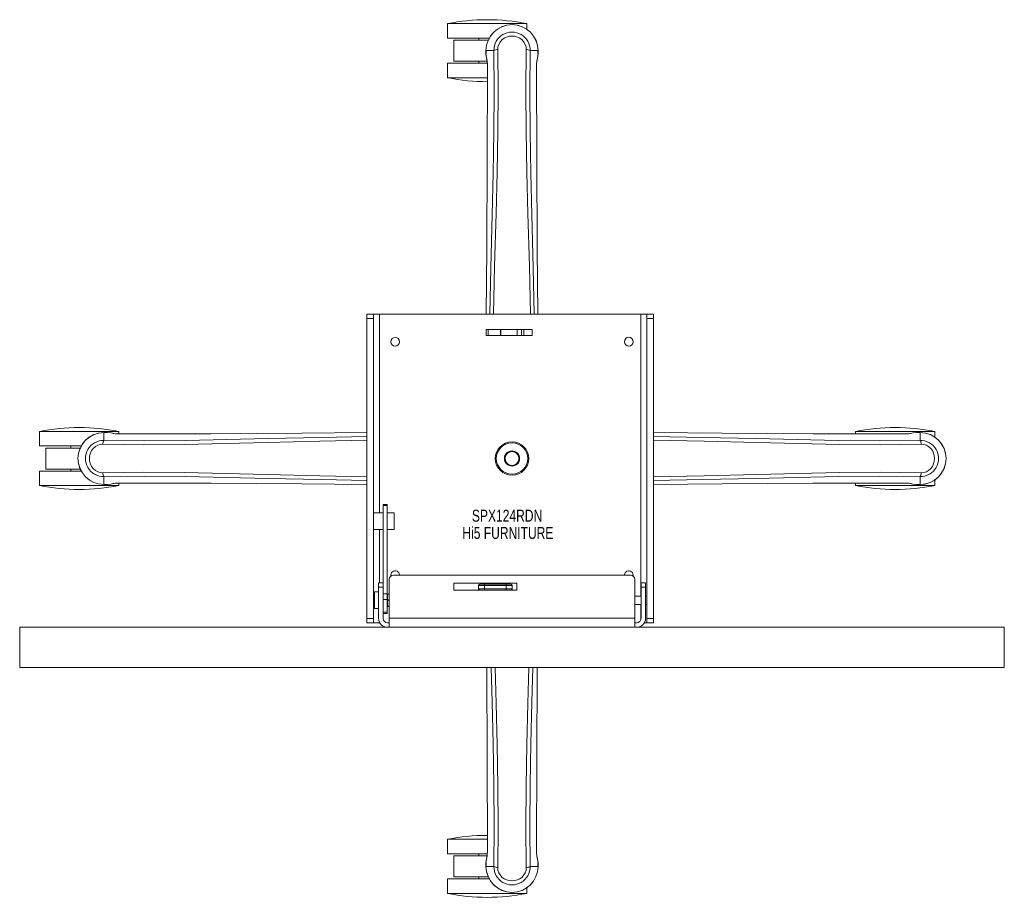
# Model space of a CAD drawing. Header units: inches. Extents: x 5.9 to 35.4, y 4.3 to 30.6.
import ezdxf

# ---------------------------------------------------------------- set-up
doc = ezdxf.new("R2010")
doc.units = ezdxf.units.IN
doc.header["$MEASUREMENT"] = 0
doc.linetypes.add('SLD-Solid', pattern=[0])
doc.layers.add('HI5-SYMBOLTEXT', color=5, linetype='SLD-Solid')
doc.styles.add('SLDTEXTSTYLE0', font='TXT', dxfattribs={"width": 0.75})

# ---------------------------------------------------------------- blocks, each defined once
blk = doc.blocks.new('SW_NOTE_0')
at = {"layer": 'HI5-SYMBOLTEXT', "color": 0, "char_height": 0.36, "attachment_point": 1, "style": 'SLDTEXTSTYLE0'}
for s, insert in [('SPX124RDN', (0, 0.464)), ('Hi5 FURNITURE', (-0.286, -0.053))]:
    blk.add_mtext(s, dxfattribs=dict(at, insert=insert))

msp = doc.modelspace()

# ---------------------------------------------------------------- linework, layer by layer
at = {"color": 7, "linetype": 'SLD-Solid', "lineweight": 15}
for p, q in [((18.685, 30.44), (18.685, 30.007)), ((21.06, 30.44), (18.685, 30.44)), ((21.06, 30.272), (21.06, 30.44)), ((19.935, 30.007), (18.685, 30.007)), ((18.873, 29.944), (18.873, 29.314)), ((18.873, 29.944), (19.904, 29.944)), ((19.623, 30.007), (19.623, 29.944)), ((19.838, 29.637), (19.838, 29.52)), ((19.842, 29.637), (19.838, 29.637)), ((19.838, 29.52), (19.838, 29.515)), ((19.839, 29.636), (19.84, 29.52)), ((19.895, 29.636), (19.842, 29.637)), ((19.918, 29.636), (19.895, 29.636)), ((19.924, 29.636), (19.918, 29.636)), ((20.074, 29.636), (19.924, 29.636)), ((21.161, 29.636), (21.161, 29.636)), ((21.311, 29.636), (21.161, 29.636)), ((21.317, 29.636), (21.311, 29.636)), ((21.34, 29.636), (21.317, 29.636)), ((21.393, 29.637), (21.34, 29.636)), ((21.397, 29.637), (21.393, 29.637)), ((21.396, 29.52), (21.396, 29.636)), ((21.397, 29.637), (21.397, 29.52)), ((21.397, 29.515), (21.397, 29.52)), ((18.685, 29.252), (18.685, 28.819)), ((19.877, 29.252), (18.685, 29.252)), ((19.872, 29.314), (18.873, 29.314)), ((19.623, 29.314), (19.623, 29.252)), ((19.881, 29.137), (19.881, 29.035)), ((19.882, 29.137), (19.882, 29.035)), ((21.353, 29.048), (21.353, 29.137)), ((21.354, 29.137), (21.354, 29.048)), ((19.88, 28.819), (18.685, 28.819)), ((16.268, 21.73), (16.468, 21.73)), ((16.268, 21.6), (16.268, 21.73)), ((16.268, 21.6), (16.468, 21.6)), ((16.268, 12.61), (16.268, 21.6)), ((16.468, 21.73), (16.468, 21.6)), ((16.648, 21.73), (16.468, 21.73)), ((16.468, 21.6), (16.468, 12.61)), ((16.648, 15.78), (16.648, 21.73)), ((24.478, 21.73), (16.648, 21.73)), ((24.658, 21.73), (24.478, 21.73)), ((24.478, 13.28), (24.478, 21.73)), ((24.858, 21.73), (24.658, 21.73)), ((24.658, 21.6), (24.658, 21.73)), ((24.858, 21.6), (24.658, 21.6)), ((24.658, 12.61), (24.658, 21.6)), ((24.858, 21.73), (24.858, 21.6)), ((24.858, 12.61), (24.858, 21.6)), ((19.848, 21.09), (19.848, 21.27)), ((19.848, 21.27), (19.908, 21.27)), ((19.908, 21.27), (19.908, 21.09)), ((19.908, 21.27), (20.268, 21.27)), ((20.268, 21.09), (20.268, 21.27)), ((20.268, 21.27), (20.279, 21.27)), ((20.279, 21.09), (20.279, 21.27)), ((20.279, 21.27), (20.777, 21.27)), ((20.777, 21.09), (20.777, 21.27)), ((20.777, 21.27), (20.903, 21.27)), ((20.903, 21.27), (20.903, 21.09)), ((20.903, 21.27), (20.973, 21.27)), ((20.973, 21.09), (20.973, 21.27)), ((20.973, 21.27), (21.223, 21.27)), ((21.223, 21.09), (21.223, 21.27)), ((19.908, 21.09), (19.848, 21.09)), ((19.908, 21.09), (20.268, 21.09)), ((20.268, 21.09), (20.279, 21.09)), ((20.777, 21.09), (20.279, 21.09)), ((20.903, 21.09), (20.777, 21.09)), ((20.903, 21.09), (20.973, 21.09)), ((21.223, 21.09), (20.973, 21.09)), ((6.461, 18.216), (6.461, 17.783)), ((8.836, 18.216), (6.461, 18.216)), ((8.386, 18.185), (8.503, 18.185)), ((8.386, 18.185), (8.386, 18.181)), ((8.386, 18.181), (8.387, 18.128)), ((8.387, 18.128), (8.387, 18.105)), ((8.387, 18.105), (8.387, 18.099)), ((8.387, 18.099), (8.387, 17.949)), ((8.508, 18.184), (8.503, 18.185)), ((8.836, 18.144), (8.836, 18.216)), ((30.909, 18.216), (30.909, 18.143)), ((33.284, 18.216), (30.909, 18.216)), ((32.732, 18.185), (32.728, 18.184)), ((32.849, 18.185), (32.732, 18.185)), ((32.848, 18.128), (32.849, 18.181)), ((32.848, 18.105), (32.848, 18.128)), ((32.848, 18.099), (32.848, 18.105)), ((32.848, 17.949), (32.848, 18.099)), ((32.849, 18.181), (32.849, 18.185)), ((33.284, 18.048), (33.284, 18.216)), ((7.711, 17.783), (6.461, 17.783)), ((6.649, 17.72), (6.649, 17.09)), ((6.649, 17.72), (7.68, 17.72)), ((7.399, 17.783), (7.399, 17.72)), ((8.387, 17.949), (8.387, 17.949)), ((6.461, 17.028), (6.461, 16.595)), ((7.711, 17.028), (6.461, 17.028)), ((7.68, 17.09), (6.649, 17.09)), ((7.399, 17.09), (7.399, 17.028)), ((8.387, 16.862), (8.387, 16.712)), ((32.848, 16.862), (32.848, 16.862)), ((32.848, 16.712), (32.848, 16.862)), ((8.836, 16.595), (6.461, 16.595)), ((8.387, 16.683), (8.386, 16.63)), ((8.386, 16.63), (8.386, 16.626)), ((8.386, 16.626), (8.503, 16.626)), ((8.387, 16.712), (8.387, 16.706)), ((8.387, 16.706), (8.387, 16.683)), ((8.503, 16.626), (8.508, 16.626)), ((8.836, 16.595), (8.836, 16.667)), ((30.909, 16.667), (30.909, 16.595)), ((33.284, 16.595), (30.909, 16.595)), ((32.728, 16.626), (32.732, 16.626)), ((32.849, 16.626), (32.732, 16.626)), ((32.848, 16.706), (32.848, 16.712)), ((32.848, 16.683), (32.848, 16.706)), ((32.849, 16.63), (32.848, 16.683)), ((32.849, 16.626), (32.849, 16.63)), ((33.284, 16.595), (33.284, 16.763)), ((16.873, 16.031), (16.753, 16.031)), ((16.753, 16), (16.753, 16.031)), ((16.873, 16), (16.753, 16)), ((16.753, 16), (16.753, 13.675)), ((16.873, 16), (16.873, 16.031)), ((16.873, 13.351), (16.873, 16)), ((16.468, 15.78), (16.648, 15.78)), ((16.648, 15.78), (16.753, 15.78)), ((16.873, 15.78), (17.088, 15.78)), ((17.088, 15.78), (17.088, 15.28)), ((16.648, 15.28), (16.468, 15.28)), ((16.753, 15.28), (16.648, 15.28)), ((16.648, 13.675), (16.648, 15.28)), ((17.088, 15.28), (16.873, 15.28)), ((24.173, 13.905), (17.063, 13.905)), ((16.618, 13.55), (16.618, 13.675)), ((16.618, 13.675), (16.753, 13.675)), ((16.753, 13.675), (16.753, 13.55)), ((16.938, 13.78), (16.938, 12.615)), ((18.878, 13.673), (20.758, 13.673)), ((18.878, 13.457), (18.878, 13.673)), ((19.798, 13.6), (19.618, 13.6)), ((19.618, 13.5), (19.618, 13.6)), ((19.658, 13.64), (19.798, 13.64)), ((19.798, 13.6), (19.798, 13.64)), ((19.798, 13.64), (20.438, 13.64)), ((20.438, 13.6), (19.798, 13.6)), ((19.798, 13.5), (19.798, 13.6)), ((20.438, 13.6), (20.438, 13.64)), ((20.438, 13.64), (20.578, 13.64)), ((20.618, 13.6), (20.438, 13.6)), ((20.438, 13.5), (20.438, 13.6)), ((20.618, 13.6), (20.618, 13.5)), ((20.758, 13.673), (20.758, 13.457)), ((24.298, 12.615), (24.298, 13.78)), ((24.483, 13.675), (24.618, 13.675)), ((24.483, 13.55), (24.483, 13.675)), ((24.618, 13.675), (24.618, 13.55)), ((16.5, 13.28), (16.468, 13.28)), ((16.618, 13.405), (16.5, 13.405)), ((16.5, 13.155), (16.5, 13.405)), ((16.618, 12.615), (16.618, 13.55)), ((16.618, 13.55), (16.753, 13.55)), ((16.753, 13.55), (16.753, 12.615)), ((16.753, 13.351), (16.873, 13.351)), ((16.873, 13.182), (16.873, 13.351)), ((16.883, 13.34), (16.873, 13.325)), ((16.883, 13.34), (16.903, 13.34)), ((16.903, 13.34), (16.938, 13.34)), ((19.651, 13.457), (18.878, 13.457)), ((19.798, 13.5), (19.618, 13.5)), ((19.618, 13.5), (19.618, 13.457)), ((19.658, 13.46), (19.798, 13.46)), ((19.658, 13.46), (19.658, 13.457)), ((19.798, 13.46), (19.798, 13.5)), ((20.438, 13.5), (19.798, 13.5)), ((19.798, 13.46), (20.438, 13.46)), ((20.431, 13.457), (19.804, 13.457)), ((20.438, 13.46), (20.438, 13.5)), ((20.618, 13.5), (20.438, 13.5)), ((20.438, 13.46), (20.578, 13.46)), ((20.578, 13.457), (20.578, 13.46)), ((20.758, 13.457), (20.584, 13.457)), ((20.618, 13.5), (20.618, 13.457)), ((24.483, 13.28), (24.298, 13.28)), ((24.483, 13.55), (24.483, 12.615)), ((24.618, 13.55), (24.483, 13.55)), ((24.618, 13.55), (24.618, 12.615)), ((24.658, 13.28), (24.618, 13.28)), ((16.468, 13.03), (16.5, 13.03)), ((16.5, 12.905), (16.5, 13.155)), ((16.753, 13.182), (16.873, 13.182)), ((16.873, 12.803), (16.873, 13.182)), ((16.873, 12.985), (16.883, 12.97)), ((16.938, 13.155), (16.903, 13.155)), ((24.298, 13.03), (24.483, 13.03)), ((24.478, 12.579), (24.478, 13.03)), ((24.618, 13.03), (24.658, 13.03)), ((16.5, 12.905), (16.618, 12.905)), ((16.873, 12.803), (16.753, 12.803)), ((16.753, 12.763), (16.873, 12.763)), ((16.873, 12.763), (16.873, 12.803)), ((16.903, 12.97), (16.883, 12.97)), ((16.938, 12.97), (16.903, 12.97)), ((16.268, 12.61), (16.468, 12.61)), ((16.268, 12.48), (16.268, 12.61)), ((16.468, 12.48), (16.268, 12.48)), ((16.468, 12.61), (16.468, 12.48)), ((16.468, 12.48), (16.648, 12.48)), ((16.648, 12.48), (16.648, 12.492)), ((16.648, 12.48), (16.654, 12.48)), ((16.888, 12.48), (16.938, 12.48)), ((16.938, 12.615), (24.298, 12.615)), ((16.938, 12.345), (16.938, 12.615)), ((24.298, 12.615), (24.298, 12.345)), ((24.348, 12.48), (24.298, 12.48)), ((24.581, 12.48), (24.658, 12.48)), ((24.658, 12.61), (24.858, 12.61)), ((24.658, 12.48), (24.658, 12.61)), ((24.858, 12.48), (24.658, 12.48)), ((24.858, 12.61), (24.858, 12.48)), ((5.868, 12.345), (5.868, 11.142)), ((5.868, 12.345), (35.368, 12.345)), ((35.368, 11.142), (35.368, 12.345)), ((5.868, 11.142), (20.618, 11.142)), ((20.618, 11.142), (35.368, 11.142)), ((18.685, 5.992), (18.685, 5.559)), ((19.88, 5.992), (18.685, 5.992)), ((19.881, 5.674), (19.881, 5.763)), ((19.882, 5.763), (19.882, 5.674)), ((21.353, 5.674), (21.353, 5.776)), ((21.354, 5.674), (21.354, 5.775)), ((19.877, 5.559), (18.685, 5.559)), ((18.873, 5.496), (18.873, 4.866)), ((18.873, 5.496), (19.872, 5.496)), ((19.623, 5.559), (19.623, 5.496)), ((19.838, 5.295), (19.838, 5.291)), ((19.838, 5.174), (19.838, 5.291)), ((19.838, 5.174), (19.842, 5.174)), ((19.84, 5.291), (19.839, 5.175)), ((19.842, 5.174), (19.895, 5.175)), ((19.895, 5.175), (19.918, 5.175)), ((19.918, 5.175), (19.924, 5.175)), ((19.924, 5.175), (20.074, 5.175)), ((20.074, 5.175), (20.074, 5.175)), ((21.161, 5.175), (21.311, 5.175)), ((21.311, 5.175), (21.317, 5.175)), ((21.317, 5.175), (21.34, 5.175)), ((21.34, 5.175), (21.393, 5.174)), ((21.393, 5.174), (21.397, 5.174)), ((21.396, 5.174), (21.396, 5.291)), ((21.397, 5.291), (21.397, 5.295)), ((21.397, 5.174), (21.397, 5.291)), ((18.685, 4.804), (18.685, 4.371)), ((19.935, 4.804), (18.685, 4.804)), ((19.904, 4.866), (18.873, 4.866)), ((19.623, 4.866), (19.623, 4.804)), ((21.06, 4.371), (21.06, 4.539)), ((21.06, 4.371), (18.685, 4.371))]:
    msp.add_line(p, q, dxfattribs=at)
at = {"color": 7, "linetype": 'SLD-Solid', "lineweight": 15, "flags": 128}
for points in [[(20.192, 29.666), (20.197, 29.744), (20.22, 29.819), (20.259, 29.889), (20.313, 29.95), (20.379, 30), (20.453, 30.036), (20.534, 30.059), (20.618, 30.066), (20.701, 30.059), (20.782, 30.036), (20.856, 30), (20.922, 29.95), (20.976, 29.889), (21.015, 29.819), (21.038, 29.744), (21.043, 29.666)], [(19.838, 29.52), (19.851, 29.425), (19.867, 29.349)], [(19.838, 29.515), (19.85, 29.427), (19.869, 29.339)], [(19.957, 21.73), (19.984, 23.124), (20.022, 24.707), (20.051, 25.946), (20.075, 27.182), (20.085, 28.412), (20.074, 29.636)], [(20.068, 21.73), (20.098, 23.167), (20.139, 24.745), (20.17, 25.983), (20.194, 27.216), (20.204, 28.444), (20.192, 29.666)], [(21.167, 21.73), (21.137, 23.167), (21.096, 24.745), (21.065, 25.983), (21.041, 27.216), (21.031, 28.444), (21.043, 29.666)], [(21.278, 21.73), (21.251, 23.124), (21.213, 24.707), (21.184, 25.946), (21.16, 27.182), (21.15, 28.412), (21.161, 29.636)], [(21.366, 29.339), (21.383, 29.417), (21.397, 29.515)], [(21.397, 29.52), (21.384, 29.425), (21.368, 29.349)], [(19.867, 29.349), (19.867, 29.344), (19.869, 29.339)], [(21.366, 29.339), (21.368, 29.344), (21.368, 29.349)], [(19.881, 29.035), (19.878, 26.419), (19.861, 23.703), (19.843, 21.73)], [(19.881, 29.137), (19.88, 29.137), (19.881, 29.137), (19.882, 29.137)], [(21.353, 29.137), (21.354, 29.137), (21.355, 29.137), (21.354, 29.137)], [(21.354, 29.048), (21.357, 26.42), (21.374, 23.701), (21.392, 21.73)], [(16.268, 18.065), (14.899, 18.039), (13.316, 18.001), (12.076, 17.971), (10.841, 17.948), (9.61, 17.938), (8.387, 17.949)], [(8.503, 18.185), (8.598, 18.172), (8.673, 18.156)], [(8.684, 18.154), (8.606, 18.171), (8.508, 18.184)], [(8.684, 18.154), (8.679, 18.156), (8.673, 18.156)], [(8.886, 18.142), (8.975, 18.142), (11.603, 18.145), (14.321, 18.162), (16.268, 18.18)], [(8.886, 18.141), (8.886, 18.141), (8.886, 18.142), (8.886, 18.142)], [(32.349, 18.142), (32.247, 18.142), (29.631, 18.145), (26.915, 18.162), (24.858, 18.181)], [(24.858, 18.067), (26.336, 18.039), (27.919, 18.001), (29.159, 17.971), (30.394, 17.948), (31.625, 17.938), (32.848, 17.949)], [(32.728, 18.184), (32.639, 18.173), (32.551, 18.154)], [(32.562, 18.156), (32.556, 18.156), (32.551, 18.154)], [(32.732, 18.185), (32.637, 18.172), (32.562, 18.156)], [(8.357, 16.98), (8.279, 16.985), (8.204, 17.008), (8.134, 17.047), (8.073, 17.101), (8.023, 17.167), (7.987, 17.241), (7.964, 17.322), (7.957, 17.405), (7.964, 17.489), (7.987, 17.57), (8.023, 17.644), (8.073, 17.71), (8.134, 17.764), (8.204, 17.803), (8.279, 17.826), (8.357, 17.831)], [(16.268, 17.954), (14.856, 17.925), (13.278, 17.884), (12.04, 17.853), (10.807, 17.828), (9.579, 17.819), (8.357, 17.831)], [(24.858, 17.956), (26.379, 17.925), (27.958, 17.884), (29.195, 17.853), (30.428, 17.828), (31.656, 17.819), (32.878, 17.831)], [(32.878, 17.831), (32.956, 17.826), (33.032, 17.803), (33.101, 17.764), (33.162, 17.71), (33.212, 17.644), (33.248, 17.57), (33.271, 17.489), (33.278, 17.405), (33.271, 17.322), (33.248, 17.241), (33.212, 17.167), (33.162, 17.101), (33.101, 17.047), (33.032, 17.008), (32.956, 16.985), (32.878, 16.98)], [(16.268, 16.857), (14.856, 16.886), (13.277, 16.927), (12.04, 16.958), (10.807, 16.982), (9.579, 16.992), (8.357, 16.98)], [(16.268, 16.746), (14.899, 16.772), (13.316, 16.81), (12.076, 16.839), (10.841, 16.863), (9.61, 16.873), (8.387, 16.862)], [(24.858, 16.854), (26.379, 16.886), (27.958, 16.927), (29.195, 16.958), (30.428, 16.982), (31.656, 16.992), (32.878, 16.98)], [(24.858, 16.744), (26.336, 16.772), (27.919, 16.81), (29.159, 16.839), (30.394, 16.863), (31.625, 16.873), (32.848, 16.862)], [(8.503, 16.626), (8.598, 16.639), (8.673, 16.655)], [(8.508, 16.626), (8.596, 16.638), (8.684, 16.657)], [(8.673, 16.655), (8.679, 16.655), (8.684, 16.657)], [(8.886, 16.669), (8.988, 16.669), (11.604, 16.666), (14.32, 16.649), (16.268, 16.631)], [(32.349, 16.669), (32.26, 16.669), (29.632, 16.666), (26.914, 16.649), (24.858, 16.63)], [(32.349, 16.67), (32.349, 16.669), (32.349, 16.668), (32.349, 16.669)], [(32.551, 16.657), (32.556, 16.655), (32.562, 16.655)], [(32.551, 16.657), (32.629, 16.64), (32.728, 16.626)], [(32.732, 16.626), (32.637, 16.639), (32.562, 16.655)], [(19.881, 5.763), (19.878, 8.391), (19.861, 11.109), (19.861, 11.142)], [(19.997, 11.142), (20.022, 10.104), (20.051, 8.864), (20.075, 7.629), (20.085, 6.398), (20.074, 5.175)], [(20.111, 11.142), (20.139, 10.065), (20.17, 8.828), (20.194, 7.595), (20.204, 6.367), (20.192, 5.145)], [(21.124, 11.142), (21.096, 10.065), (21.065, 8.828), (21.041, 7.595), (21.031, 6.367), (21.043, 5.145)], [(21.238, 11.142), (21.213, 10.104), (21.184, 8.864), (21.16, 7.629), (21.15, 6.398), (21.161, 5.175)], [(21.354, 5.775), (21.357, 8.392), (21.374, 11.108), (21.374, 11.142)], [(19.882, 5.674), (19.881, 5.674), (19.88, 5.674), (19.881, 5.674)], [(21.354, 5.674), (21.355, 5.674), (21.354, 5.674), (21.353, 5.674)], [(19.869, 5.472), (19.852, 5.394), (19.838, 5.295)], [(19.838, 5.291), (19.851, 5.386), (19.867, 5.461)], [(19.869, 5.472), (19.867, 5.467), (19.867, 5.461)], [(21.368, 5.461), (21.368, 5.467), (21.366, 5.472)], [(21.397, 5.295), (21.385, 5.384), (21.366, 5.472)], [(21.397, 5.291), (21.384, 5.386), (21.368, 5.461)], [(21.043, 5.145), (21.038, 5.067), (21.015, 4.991), (20.976, 4.922), (20.922, 4.861), (20.856, 4.811), (20.782, 4.775), (20.701, 4.752), (20.618, 4.745), (20.534, 4.752), (20.453, 4.775), (20.379, 4.811), (20.313, 4.861), (20.259, 4.922), (20.22, 4.991), (20.197, 5.067), (20.192, 5.145)]]:
    msp.add_lwpolyline(points, dxfattribs=at)
at = {"color": 7, "linetype": 'SLD-Solid', "lineweight": 15}
for centre, radius in [((17.118, 20.905), 0.132), ((24.118, 20.905), 0.133), ((20.618, 17.405), 0.5), ((20.618, 17.405), 0.47), ((20.618, 17.405), 0.229), ((20.618, 17.405), 0.208)]:
    msp.add_circle(centre, radius, dxfattribs=at)
for centre, radius, start, end in [((19.873, 24.529), 6.029, 90, 101.3601), ((20.618, 29.629), 0.78, 0, 179.4852), ((20.618, 29.629), 0.78, 0.5288, 179.4712), ((19.873, 24.529), 6.029, 78.6399, 90), ((20.618, 29.642), 0.543, 359.366, 180.634), ((19.868, 29.52), 0.03, 180.2178, 185.2738), ((20.191, 29.424), 0.242, 89.7355, 118.8242), ((21.043, 29.417), 0.249, 61.7043, 89.8626), ((18.68, 29.165), 1.202, 358.6565, 8.8141), ((22.556, 29.165), 1.202, 171.1869, 181.3426), ((19.873, 34.729), 6.029, 258.6399, 270.0745), ((7.649, 12.305), 6.029, 90, 101.3601), ((7.649, 12.305), 6.029, 78.6399, 90), ((32.097, 12.305), 6.029, 90, 101.3601), ((32.097, 12.305), 6.029, 78.6399, 90), ((8.394, 17.405), 0.78, 90, 269.4852), ((8.394, 17.405), 0.78, 90.5288, 269.4712), ((8.858, 19.344), 1.202, 261.1869, 271.3426), ((32.377, 19.343), 1.202, 268.6564, 278.8142), ((32.732, 18.155), 0.03, 90.2178, 95.2738), ((32.842, 17.405), 0.78, 270, 89.4852), ((32.842, 17.405), 0.78, 270.5288, 89.4712), ((8.381, 17.405), 0.543, 89.366, 270.634), ((8.606, 17.83), 0.249, 151.7043, 179.8625), ((32.637, 17.832), 0.242, 359.7355, 28.8242), ((32.854, 17.405), 0.543, 269.366, 90.634), ((8.599, 16.979), 0.242, 179.7355, 208.8242), ((32.629, 16.98), 0.249, 331.7043, 359.8626), ((7.649, 22.505), 6.029, 258.6399, 281.3601), ((8.503, 16.656), 0.03, 270.2178, 275.2738), ((8.858, 15.467), 1.202, 88.6565, 98.8141), ((32.097, 22.505), 6.029, 258.6399, 281.3601), ((32.377, 15.467), 1.202, 81.1867, 91.3428), ((17.063, 13.78), 0.125, 90, 180), ((17.118, 13.905), 0.133, 360, 190.9104), ((24.118, 13.905), 0.133, 349.0896, 180), ((24.173, 13.78), 0.125, 0, 90), ((19.658, 13.6), 0.04, 90, 180), ((20.578, 13.6), 0.04, 0, 90), ((17.11, 13.248), 0.226, 155.8743, 204.1257), ((19.658, 13.5), 0.04, 180, 270), ((20.578, 13.5), 0.04, 270, 360), ((17.11, 13.063), 0.226, 155.8742, 204.1258), ((16.888, 12.615), 0.27, 180, 270), ((16.888, 12.615), 0.135, 180, 270), ((24.348, 12.615), 0.27, 270, 0), ((24.348, 12.615), 0.135, 270, 0), ((19.873, 0.081), 6.029, 90, 101.3601), ((18.679, 5.645), 1.202, 351.1868, 1.3427), ((22.555, 5.645), 1.202, 178.6565, 188.8141), ((20.618, 5.181), 0.78, 180, 359.4852), ((20.618, 5.181), 0.78, 180.5288, 359.4712), ((20.193, 5.394), 0.249, 241.7043, 269.8625), ((20.618, 5.169), 0.543, 179.366, 0.634), ((21.044, 5.386), 0.242, 269.7355, 298.8242), ((21.367, 5.291), 0.03, 0.2178, 5.2738), ((19.873, 10.281), 6.029, 258.6399, 281.3601)]:
    msp.add_arc(centre, radius, start, end, dxfattribs=at)

# ---------------------------------------------------------------- block references
at = {"layer": 'HI5-SYMBOLTEXT', "color": 5}
msp.add_blockref('SW_NOTE_0', (19.416, 15.407), dxfattribs=at)

doc.saveas('drawing.dxf')
